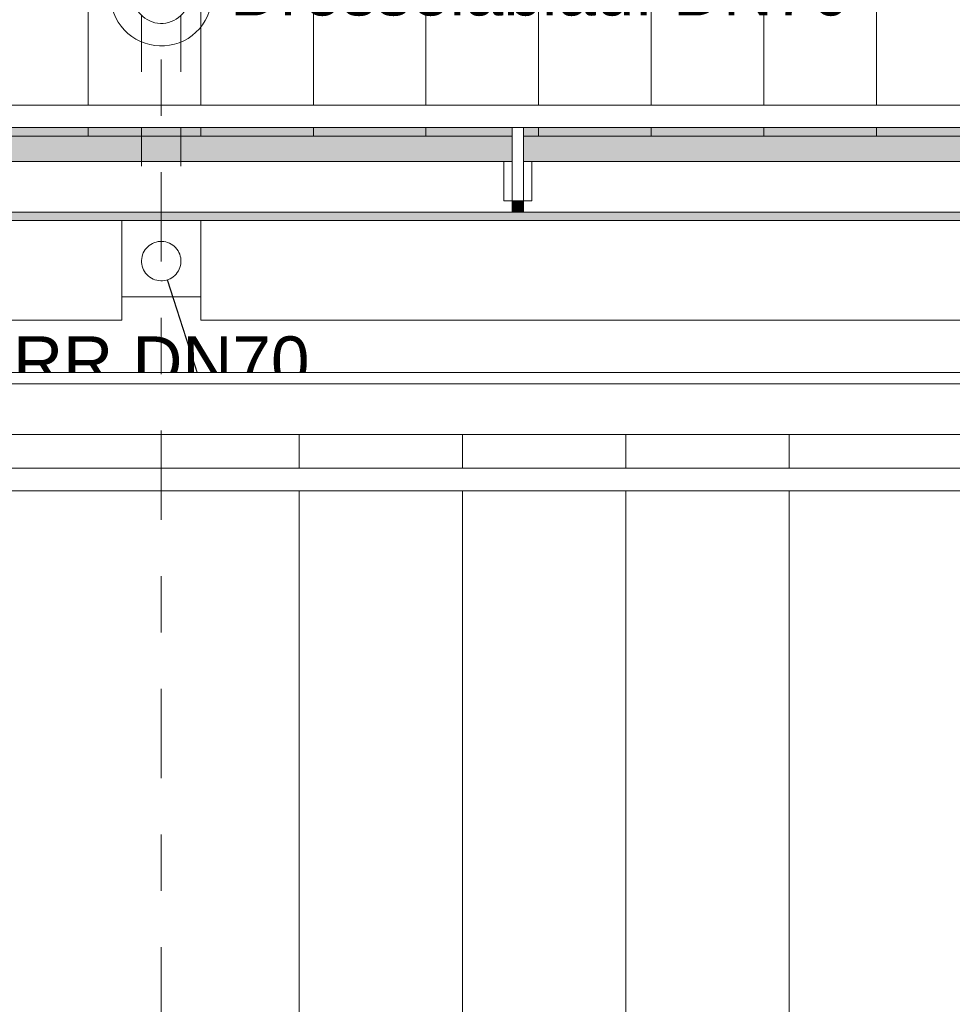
# Model space of a CAD drawing. Header units: metres. Extents: x -180 to 4, y -50 to 6.
# Tile 10 of 44: x -168.07 to -166.42, y -41.26 to -39.51. Entities that reach past the tile are written whole.
import ezdxf

# ---------------------------------------------------------------- set-up
doc = ezdxf.new("R2010")
doc.units = ezdxf.units.M
doc.header["$LTSCALE"] = 0.05
doc.header["$PDMODE"] = 1
doc.header["$PDSIZE"] = -2
for name, pattern in [('9201', [3, 2, -1]), ('Dash Style-1', [1.999894, 0.999947, -0.999947]), ('ISO-10 Strichpunktlinie', [4.699, 3.048, -0.762, 0.127, -0.762]), ('Linienart-1', [2.116328, 1.058164, -1.058164]), ('Linienart-50', [2.116531, 1.058062, -1.058469]), ('Linienart-53', [5.291531, 3.175, -1.058062, 0.352704, -0.705764])]:
    doc.linetypes.add(name, pattern=pattern)
doc.layers.get('0').update_dxf_attribs({"lineweight": 25})
for name, color, linetype, lineweight, true_color in [('30 -33 Aussenwände- 7 Fassade_ Elemente', 7, 'Continuous', 9, 0x00aacc), ('30 -35 Decken- 2.2 Treppen Außen', 7, 'Continuous', 9, 0x009999), ('30 -36 Dächer- 3 Dachbeläge', 7, 'Continuous', 15, 0x9999ff), ('30 -36 Dächer- 4 Dachbekleidungen', 7, 'Continuous', 9, 0xccccff), ('40 -41 Abwasser_Wasser_Gas- 1 Abwasser + sanitäre Anlagen', 7, 'Continuous', 9, 0xff6633), ('70 -72 Beschriftung- 1 Beschriftung allgemein', 7, 'Continuous', 9, 0xff6633), ('70 -72 Beschriftung- 7 Detailverweise', 7, 'Continuous', 9, 0x00dd00), ('70 -72 Beschriftung- 7 Detailverweise Linie', 7, 'Continuous', 9, 0x00dd00), ('70 -76 Bemaßung- 2 Allgemein', 7, 'Continuous', 5, 0x6666cc)]:
    doc.layers.add(name, color=color, linetype=linetype, lineweight=lineweight, true_color=true_color)
for name, color, linetype, lineweight in [('40 -41 Abwasser_Wasser_Gas- 2 Wasser-1', 7, 'Continuous', 15), ('60- 61 allgemeine Ausstattung- 4 Terrassen', 7, 'Continuous', 9), ('70 -71 Achsen- 1 Gebäudeachsen', 7, 'Linienart-53', 18), ('Keine', 7, 'Continuous', 9)]:
    doc.layers.add(name, color=color, linetype=linetype, lineweight=lineweight)
doc.styles.add('Arial', font='arial.ttf')
doc.dimstyles.new('k+k 1_50', dxfattribs={"dimtxt": 0.160649, "dimasz": 0.05302, "dimexe": 0.05, "dimexo": 0.15, "dimgap": 0.01, "dimtad": 1, "dimdec": 3, "dimtxsty": 'Arial', "dimblk": 'VW_SLASH', "dimblk1": 'VW_SLASH', "dimblk2": 'VW_SLASH', "dimcen": 0, "dimdle": 0.05, "dimadec": 3, "dimazin": 0, "dimtfac": 0.75, "dimtdec": 3, "dimtix": 1, "dimtmove": 0, "dimatfit": 0, "dimldrblk": 'VW_SLASH-1', "dimfxl": 0.125, "dimfxlon": 1, "dimfrac": 2, "dimtolj": 1, "dimarcsym": 0})

# ---------------------------------------------------------------- blocks, each defined once
blk = doc.blocks.new('Gruppe-29')
at = {"color": 255, "linetype": '9201', "lineweight": 5, "transparency": 33554508}
blk.add_wipeout([(-166.416, -40.247), (-166.706, -40.247), (-166.706, -42.847), (-166.416, -42.847)], dxfattribs=at).dxf.layer = '30 -35 Decken- 2.2 Treppen Außen'
blk.add_wipeout([(-166.706, -40.247), (-166.996, -40.247), (-166.996, -42.847), (-166.706, -42.847)], dxfattribs=at).dxf.layer = '30 -35 Decken- 2.2 Treppen Außen'
blk.add_wipeout([(-166.996, -40.247), (-167.286, -40.247), (-167.286, -42.847), (-166.996, -42.847)], dxfattribs=at).dxf.layer = '30 -35 Decken- 2.2 Treppen Außen'
blk.add_wipeout([(-167.286, -40.247), (-167.576, -40.247), (-167.576, -42.847), (-167.286, -42.847)], dxfattribs=at).dxf.layer = '30 -35 Decken- 2.2 Treppen Außen'
blk = doc.blocks.new('Gruppe-30')
at = {"color": 255, "linetype": '9201', "lineweight": 5, "transparency": 33554508}
blk.add_wipeout([(-167.576, -40.247), (-169.076, -40.247), (-169.076, -42.847), (-167.576, -42.847)], dxfattribs=at).dxf.layer = '30 -35 Decken- 2.2 Treppen Außen'
blk = doc.blocks.new('Gruppe-33')
at = {"layer": '30 -35 Decken- 2.2 Treppen Außen', "linetype": '9201', "lineweight": 9, "transparency": 33554508}
for p, q in [((-167.286, -40.247), (-167.286, -42.847)), ((-166.996, -40.247), (-166.996, -42.847)), ((-166.706, -40.247), (-166.706, -42.847))]:
    blk.add_line(p, q, dxfattribs=at)
at = {"layer": '30 -35 Decken- 2.2 Treppen Außen', "linetype": '9201', "lineweight": 9, "transparency": 33554508, "flags": 128}
for points in [[(-167.286, -40.247), (-167.576, -40.247)], [(-166.996, -40.247), (-167.286, -40.247)], [(-166.706, -40.247), (-166.996, -40.247)], [(-166.416, -40.247), (-166.706, -40.247)]]:
    blk.add_lwpolyline(points, dxfattribs=at)
blk = doc.blocks.new('Gruppe-34')
at = {"layer": '30 -35 Decken- 2.2 Treppen Außen', "linetype": '9201', "lineweight": 9, "transparency": 33554508}
blk.add_line((-167.576, -40.247), (-167.576, -42.847), dxfattribs=at)
at = {"layer": '30 -35 Decken- 2.2 Treppen Außen', "linetype": '9201', "lineweight": 9, "transparency": 33554508, "flags": 128}
blk.add_lwpolyline([(-167.576, -40.247), (-169.076, -40.247)], dxfattribs=at)
blk = doc.blocks.new('Gruppe-40')
at = {"layer": '30 -35 Decken- 2.2 Treppen Außen', "linetype": 'Dash Style-1', "lineweight": 9, "transparency": 33554508, "flags": 128}
blk.add_lwpolyline([(-165.1013, -40.137), (-172.846, -40.137), (-172.846, -40.247), (-165.1247, -40.247)], dxfattribs=at)
blk = doc.blocks.new('Gruppe-46')
at = {"color": 255, "linetype": 'Linienart-1'}
blk.add_wipeout([(-165.1374, -40.307), (-172.846, -40.307), (-172.846, -40.347), (-165.1459, -40.347)], dxfattribs=at).dxf.layer = '30 -35 Decken- 2.2 Treppen Außen'
at = {"layer": '30 -35 Decken- 2.2 Treppen Außen', "linetype": 'Linienart-1', "flags": 128}
blk.add_lwpolyline([(-165.1374, -40.307), (-172.846, -40.307), (-172.846, -40.347), (-165.1459, -40.347)], dxfattribs=at)
blk = doc.blocks.new('Gruppe-48')
at = {"color": 255, "linetype": 'Linienart-1'}
blk.add_wipeout([(-165.1055, -40.157), (-172.846, -40.157), (-172.846, -40.247), (-165.1247, -40.247)], dxfattribs=at).dxf.layer = '30 -35 Decken- 2.2 Treppen Außen'
at = {"layer": '30 -35 Decken- 2.2 Treppen Außen', "linetype": 'Linienart-1', "flags": 128}
blk.add_lwpolyline([(-165.1055, -40.157), (-172.846, -40.157), (-172.846, -40.247), (-165.1247, -40.247)], dxfattribs=at)
blk = doc.blocks.new('Gruppe-55')
at = {"layer": '30 -35 Decken- 2.2 Treppen Außen', "transparency": 33554508}
blk.add_blockref('Gruppe-29', (0, 0), dxfattribs=at)
blk.add_blockref('Gruppe-30', (0, 0), dxfattribs=at)
for name in ['Gruppe-40', 'Gruppe-34', 'Gruppe-33']:
    blk.add_blockref(name, (0, 0), dxfattribs=at)
at = {"layer": '30 -35 Decken- 2.2 Treppen Außen'}
for name in ['Gruppe-48', 'Gruppe-46']:
    blk.add_blockref(name, (0, 0), dxfattribs=at)
blk = doc.blocks.new('Gruppe-56')
at = {"layer": '30 -35 Decken- 2.2 Treppen Außen', "color": 7, "transparency": 33554687}
blk.add_blockref('Gruppe-55', (0, 0), dxfattribs=at)
blk = doc.blocks.new('Gruppe-57')
at = {"layer": '30 -35 Decken- 2.2 Treppen Außen', "color": 7, "transparency": 33554687}
blk.add_blockref('Gruppe-56', (0, 0), dxfattribs=at)
at = {"layer": '30 -35 Decken- 2.2 Treppen Außen', "color": 0, "flags": 1}
for tag in ['prm0_value', 'prm1_value', 'prm2_value', 'prm3_value', 'prm4_value', 'prm5_value', 'prm6_value', 'prm7_value', 'prm8_value', 'IFC_UUID', 'instanceID', 'prm0_name', 'prm0_type', 'prm1_name', 'prm1_type', 'prm2_name', 'prm2_type', 'prm3_name', 'prm3_type', 'prm4_name', 'prm4_type', 'prm5_name', 'prm5_type', 'prm6_name', 'prm6_type', 'prm7_name', 'prm7_type', 'prm8_name', 'prm8_type']:
    blk.add_attdef(tag, (-172.9927, -42.957), '', height=0.00018, dxfattribs=at)
blk = doc.blocks.new('_00-EG_Tragwerk (2D)')
at = {"layer": '30 -35 Decken- 2.2 Treppen Außen', "transparency": 33554687}
blk.add_blockref('Gruppe-57', (0, 0), dxfattribs=at)
blk = doc.blocks.new('Gruppe-192')
at = {"color": 255, "lineweight": 5}
blk.add_wipeout([(-166.416, -40.247), (-166.706, -40.247), (-166.706, -42.847), (-166.416, -42.847)], dxfattribs=at).dxf.layer = '30 -35 Decken- 2.2 Treppen Außen'
blk.add_wipeout([(-166.706, -40.247), (-166.996, -40.247), (-166.996, -42.847), (-166.706, -42.847)], dxfattribs=at).dxf.layer = '30 -35 Decken- 2.2 Treppen Außen'
blk.add_wipeout([(-166.996, -40.247), (-167.286, -40.247), (-167.286, -42.847), (-166.996, -42.847)], dxfattribs=at).dxf.layer = '30 -35 Decken- 2.2 Treppen Außen'
blk.add_wipeout([(-167.286, -40.247), (-167.576, -40.247), (-167.576, -42.847), (-167.286, -42.847)], dxfattribs=at).dxf.layer = '30 -35 Decken- 2.2 Treppen Außen'
blk = doc.blocks.new('Gruppe-193')
at = {"color": 255, "lineweight": 5}
blk.add_wipeout([(-167.576, -40.247), (-169.076, -40.247), (-169.076, -42.847), (-167.576, -42.847)], dxfattribs=at).dxf.layer = '30 -35 Decken- 2.2 Treppen Außen'
blk = doc.blocks.new('Gruppe-195')
at = {"layer": '30 -35 Decken- 2.2 Treppen Außen'}
for p, q in [((-167.286, -40.247), (-167.286, -42.847)), ((-166.996, -40.247), (-166.996, -42.847)), ((-166.706, -40.247), (-166.706, -42.847))]:
    blk.add_line(p, q, dxfattribs=at)
at = {"layer": '30 -35 Decken- 2.2 Treppen Außen', "flags": 128}
for points in [[(-167.286, -40.247), (-167.576, -40.247)], [(-166.996, -40.247), (-167.286, -40.247)], [(-166.706, -40.247), (-166.996, -40.247)], [(-166.416, -40.247), (-166.706, -40.247)]]:
    blk.add_lwpolyline(points, dxfattribs=at)
blk = doc.blocks.new('Gruppe-196')
at = {"layer": '30 -35 Decken- 2.2 Treppen Außen'}
blk.add_line((-167.576, -40.247), (-167.576, -42.847), dxfattribs=at)
at = {"layer": '30 -35 Decken- 2.2 Treppen Außen', "flags": 128}
blk.add_lwpolyline([(-167.576, -40.247), (-169.076, -40.247)], dxfattribs=at)
blk = doc.blocks.new('Gruppe-199')
at = {"color": 255}
blk.add_wipeout([(-172.846, -40.247), (-163.806, -40.247), (-163.806, -40.137), (-172.846, -40.137)], dxfattribs=at).dxf.layer = '30 -35 Decken- 2.2 Treppen Außen'
at = {"layer": '30 -35 Decken- 2.2 Treppen Außen', "flags": 128}
blk.add_lwpolyline([(-172.846, -40.247), (-163.806, -40.247), (-163.806, -40.137), (-172.846, -40.137)], close=True, dxfattribs=at)
blk = doc.blocks.new('Gruppe-202')
at = {"color": 255}
blk.add_wipeout([(-163.806, -40.347), (-172.846, -40.347), (-172.846, -40.307), (-163.806, -40.307)], dxfattribs=at).dxf.layer = '30 -35 Decken- 2.2 Treppen Außen'
at = {"layer": '30 -35 Decken- 2.2 Treppen Außen', "flags": 128}
blk.add_lwpolyline([(-163.806, -40.347), (-172.846, -40.347), (-172.846, -40.307), (-163.806, -40.307)], close=True, dxfattribs=at)
blk = doc.blocks.new('Gruppe-203')
at = {"color": 255}
blk.add_wipeout([(-163.806, -40.247), (-172.846, -40.247), (-172.846, -40.157), (-163.806, -40.157)], dxfattribs=at).dxf.layer = '30 -35 Decken- 2.2 Treppen Außen'
at = {"layer": '30 -35 Decken- 2.2 Treppen Außen', "flags": 128}
blk.add_lwpolyline([(-163.806, -40.247), (-172.846, -40.247), (-172.846, -40.157), (-163.806, -40.157)], close=True, dxfattribs=at)
blk = doc.blocks.new('Gruppe-207')
at = {"layer": '30 -35 Decken- 2.2 Treppen Außen'}
blk.add_blockref('Gruppe-192', (0, 0), dxfattribs=at)
blk.add_blockref('Gruppe-193', (0, 0), dxfattribs=at)
for name in ['Gruppe-196', 'Gruppe-195']:
    blk.add_blockref(name, (0, 0), dxfattribs=at)
blk.add_blockref('Gruppe-199', (0, 0), dxfattribs=at)
for name in ['Gruppe-203', 'Gruppe-202']:
    blk.add_blockref(name, (0, 0), dxfattribs=at)
blk = doc.blocks.new('Gruppe-208')
at = {"layer": '30 -35 Decken- 2.2 Treppen Außen', "color": 7, "transparency": 33554687}
blk.add_blockref('Gruppe-207', (0, 0), dxfattribs=at)
blk = doc.blocks.new('Gruppe-209')
at = {"layer": '30 -35 Decken- 2.2 Treppen Außen', "color": 7, "transparency": 33554687}
blk.add_blockref('Gruppe-208', (0, 0), dxfattribs=at)
at = {"layer": '30 -35 Decken- 2.2 Treppen Außen', "color": 0, "flags": 1}
for tag in ['IFC_UUID', 'instanceID']:
    blk.add_attdef(tag, (-172.9927, -42.957), '', height=0.00018, dxfattribs=at)
blk = doc.blocks.new('_01-OG1_Tragwerk (2D)')
at = {"layer": '30 -35 Decken- 2.2 Treppen Außen', "transparency": 33554687}
blk.add_blockref('Gruppe-209', (0, 0), dxfattribs=at)
blk = doc.blocks.new('Gruppe-7371')
at = {"layer": '70 -72 Beschriftung- 1 Beschriftung allgemein', "insert": (-167.821, -40.0727), "char_height": 0.0881, "attachment_point": 2, "line_spacing_factor": 0.969685, "style": 'Arial'}
blk.add_mtext('RR DN70', dxfattribs=at)
at = {"color": 255}
blk.add_wipeout([(-167.8513, -39.9215), (-167.8494, -39.9186), (-167.8473, -39.916), (-167.8449, -39.9135), (-167.8423, -39.9113), (-167.8395, -39.9093), (-167.8365, -39.9076), (-167.8333, -39.9063), (-167.8301, -39.9052), (-167.8267, -39.9045), (-167.8233, -39.9041), (-167.8199, -39.9041), (-167.8164, -39.9043), (-167.8131, -39.9049), (-167.8097, -39.9059), (-167.8066, -39.9072), (-167.8035, -39.9087), (-167.8006, -39.9106), (-167.7979, -39.9127), (-167.7955, -39.9151), (-167.7932, -39.9177), (-167.7913, -39.9206), (-167.7896, -39.9236), (-167.7882, -39.9267), (-167.7872, -39.93), (-167.7865, -39.9333), (-167.7861, -39.9367), (-167.786, -39.9402), (-167.7863, -39.9436), (-167.7869, -39.947), (-167.7879, -39.9503), (-167.7891, -39.9535), (-167.7907, -39.9565), (-167.7926, -39.9594), (-167.7947, -39.9621), (-167.7971, -39.9646), (-167.7997, -39.9668), (-167.8025, -39.9688), (-167.8055, -39.9704), (-167.8087, -39.9718), (-167.8119, -39.9728), (-167.8153, -39.9736), (-167.8187, -39.974), (-167.8221, -39.974), (-167.8256, -39.9737), (-167.8289, -39.9731), (-167.8323, -39.9722), (-167.8354, -39.9709), (-167.8385, -39.9693), (-167.8414, -39.9675), (-167.8441, -39.9653), (-167.8465, -39.963), (-167.8488, -39.9603), (-167.8507, -39.9575), (-167.8524, -39.9545), (-167.8538, -39.9514), (-167.8548, -39.9481), (-167.8555, -39.9447), (-167.8559, -39.9413), (-167.856, -39.9379), (-167.8557, -39.9345), (-167.8551, -39.9311), (-167.8541, -39.9278), (-167.8529, -39.9246)], dxfattribs=at).dxf.layer = '40 -41 Abwasser_Wasser_Gas- 2 Wasser-1'
at = {"layer": '40 -41 Abwasser_Wasser_Gas- 2 Wasser-1', "flags": 128}
blk.add_lwpolyline([(-167.8513, -39.9215), (-167.8494, -39.9186), (-167.8473, -39.916), (-167.8449, -39.9135), (-167.8423, -39.9113), (-167.8395, -39.9093), (-167.8365, -39.9076), (-167.8333, -39.9063), (-167.8301, -39.9052), (-167.8267, -39.9045), (-167.8233, -39.9041), (-167.8199, -39.9041), (-167.8164, -39.9043), (-167.8131, -39.9049), (-167.8097, -39.9059), (-167.8066, -39.9072), (-167.8035, -39.9087), (-167.8006, -39.9106), (-167.7979, -39.9127), (-167.7955, -39.9151), (-167.7932, -39.9177), (-167.7913, -39.9206), (-167.7896, -39.9236), (-167.7882, -39.9267), (-167.7872, -39.93), (-167.7865, -39.9333), (-167.7861, -39.9367), (-167.786, -39.9402), (-167.7863, -39.9436), (-167.7869, -39.947), (-167.7879, -39.9503), (-167.7891, -39.9535), (-167.7907, -39.9565), (-167.7926, -39.9594), (-167.7947, -39.9621), (-167.7971, -39.9646), (-167.7997, -39.9668), (-167.8025, -39.9688), (-167.8055, -39.9704), (-167.8087, -39.9718), (-167.8119, -39.9728), (-167.8153, -39.9736), (-167.8187, -39.974), (-167.8221, -39.974), (-167.8256, -39.9737), (-167.8289, -39.9731), (-167.8323, -39.9722), (-167.8354, -39.9709), (-167.8385, -39.9693), (-167.8414, -39.9675), (-167.8441, -39.9653), (-167.8465, -39.963), (-167.8488, -39.9603), (-167.8507, -39.9575), (-167.8524, -39.9545), (-167.8538, -39.9514), (-167.8548, -39.9481), (-167.8555, -39.9447), (-167.8559, -39.9413), (-167.856, -39.9379), (-167.8557, -39.9345), (-167.8551, -39.9311), (-167.8541, -39.9278), (-167.8529, -39.9246)], close=True, dxfattribs=at)
blk = doc.blocks.new('Gruppe-7378')
at = {"layer": '40 -41 Abwasser_Wasser_Gas- 2 Wasser-1', "color": 7}
blk.add_blockref('Gruppe-7371', (0, 0), dxfattribs=at)
blk = doc.blocks.new('Gruppe-9501')
at = {"layer": '70 -72 Beschriftung- 7 Detailverweise'}
blk.add_line((0.935, 0), (0.335, 0), dxfattribs=at)
at = {"layer": '70 -72 Beschriftung- 7 Detailverweise', "flags": 128}
blk.add_lwpolyline([(0.935, 0), (0.9336, -0.0294), (0.9292, -0.0585), (0.9221, -0.0871), (0.9122, -0.1148), (0.8996, -0.1414), (0.8844, -0.1667), (0.8669, -0.1903), (0.8471, -0.2121), (0.8253, -0.2319), (0.8017, -0.2494), (0.7764, -0.2646), (0.7498, -0.2772), (0.7221, -0.2871), (0.6935, -0.2942), (0.6644, -0.2986), (0.635, -0.3), (0.6056, -0.2986), (0.5765, -0.2942), (0.5479, -0.2871), (0.5202, -0.2772), (0.4936, -0.2646), (0.4683, -0.2494), (0.4447, -0.2319), (0.4229, -0.2121), (0.4031, -0.1903), (0.3856, -0.1667), (0.3704, -0.1414), (0.3578, -0.1148), (0.3479, -0.0871), (0.3408, -0.0585), (0.3364, -0.0294), (0.335, 0), (0.3364, 0.0294), (0.3408, 0.0585), (0.3479, 0.0871), (0.3578, 0.1148), (0.3704, 0.1414), (0.3856, 0.1667), (0.4031, 0.1903), (0.4229, 0.2121), (0.4447, 0.2319), (0.4683, 0.2494), (0.4936, 0.2646), (0.5202, 0.2772), (0.5479, 0.2871), (0.5765, 0.2942), (0.6056, 0.2986), (0.635, 0.3), (0.6644, 0.2986), (0.6935, 0.2942), (0.7221, 0.2871), (0.7498, 0.2772), (0.7764, 0.2646), (0.8017, 0.2494), (0.8253, 0.2319), (0.8471, 0.2121), (0.8669, 0.1903), (0.8844, 0.1667), (0.8996, 0.1414), (0.9122, 0.1148), (0.9221, 0.0871), (0.9292, 0.0585), (0.9336, 0.0294)], close=True, dxfattribs=at)
at = {"layer": '70 -72 Beschriftung- 7 Detailverweise'}
blk.add_point((0.635, 0), dxfattribs=at)
at = {"layer": '70 -72 Beschriftung- 7 Detailverweise', "line_spacing_factor": 0.96878, "style": 'Arial'}
for s, insert, char_height, attachment_point in [('D', (0.635, 0.0046), 0.1007, 8), ('DA_011', (0.635, -0.0267), 0.10069, 2)]:
    blk.add_mtext(s, dxfattribs=dict(at, insert=insert, char_height=char_height, attachment_point=attachment_point))
blk = doc.blocks.new('Referenzmarkierung-99')
at = {"layer": '70 -72 Beschriftung- 7 Detailverweise', "transparency": 33554687}
for q in [(-0.2566, 0.7972), (0.635, 0)]:
    blk.add_line((0, 0), q, dxfattribs=at)
at = {"layer": '70 -72 Beschriftung- 7 Detailverweise', "color": 7, "transparency": 33554687}
blk.add_blockref('Gruppe-9501', (0, 0), dxfattribs=at)
blk = doc.blocks.new('Gruppe-9522')
at = {"layer": '70 -72 Beschriftung- 1 Beschriftung allgemein', "insert": (-167.6988, -39.4148), "char_height": 0.088103, "attachment_point": 1, "line_spacing_factor": 0.969685, "style": 'Arial'}
blk.add_mtext('Drosselablauf DN70', dxfattribs=at)
at = {"color": 255}
blk.add_wipeout([(-167.7777, -39.492), (-167.7804, -39.4962), (-167.7834, -39.5), (-167.7868, -39.5035), (-167.7906, -39.5067), (-167.7946, -39.5095), (-167.7989, -39.5119), (-167.8034, -39.5138), (-167.8081, -39.5153), (-167.8129, -39.5164), (-167.8177, -39.5169), (-167.8226, -39.517), (-167.8275, -39.5166), (-167.8324, -39.5157), (-167.8371, -39.5144), (-167.8416, -39.5126), (-167.846, -39.5103), (-167.8501, -39.5077), (-167.854, -39.5046), (-167.8575, -39.5012), (-167.8607, -39.4975), (-167.8635, -39.4934), (-167.8658, -39.4892), (-167.8678, -39.4847), (-167.8693, -39.48), (-167.8703, -39.4752), (-167.8709, -39.4703), (-167.871, -39.4654), (-167.8706, -39.4605), (-167.8697, -39.4557), (-167.8683, -39.451), (-167.8665, -39.4464), (-167.8643, -39.442), (-167.8616, -39.4379), (-167.8586, -39.4341), (-167.8552, -39.4305), (-167.8514, -39.4274), (-167.8474, -39.4246), (-167.8431, -39.4222), (-167.8386, -39.4202), (-167.8339, -39.4187), (-167.8291, -39.4177), (-167.8243, -39.4171), (-167.8194, -39.4171), (-167.8145, -39.4175), (-167.8096, -39.4183), (-167.8049, -39.4197), (-167.8004, -39.4215), (-167.796, -39.4237), (-167.7919, -39.4264), (-167.788, -39.4294), (-167.7845, -39.4329), (-167.7813, -39.4366), (-167.7785, -39.4406), (-167.7762, -39.4449), (-167.7742, -39.4494), (-167.7727, -39.4541), (-167.7717, -39.4589), (-167.7711, -39.4638), (-167.771, -39.4687), (-167.7714, -39.4736), (-167.7723, -39.4784), (-167.7737, -39.4831), (-167.7755, -39.4877)], dxfattribs=at).dxf.layer = '40 -41 Abwasser_Wasser_Gas- 2 Wasser-1'
at = {"layer": '40 -41 Abwasser_Wasser_Gas- 1 Abwasser + sanitäre Anlagen', "linetype": 'Continuous', "lineweight": 0}
blk.add_hatch(color=30, dxfattribs=at).paths.add_polyline_path([(-167.8202, -39.464), (-167.821, -39.467), (-167.8218, -39.464)])
at = {"layer": '40 -41 Abwasser_Wasser_Gas- 1 Abwasser + sanitäre Anlagen', "linetype": 'Linienart-50'}
for p, q in [((-167.821, -39.2126), (-167.821, -39.467)), ((-167.856, -39.5027), (-167.856, -39.7704)), ((-167.786, -39.5027), (-167.786, -39.7704))]:
    blk.add_line(p, q, dxfattribs=at)
at = {"layer": '40 -41 Abwasser_Wasser_Gas- 1 Abwasser + sanitäre Anlagen', "lineweight": 5, "flags": 128}
blk.add_lwpolyline([(-167.8202, -39.464), (-167.821, -39.467), (-167.8218, -39.464)], close=True, dxfattribs=at)
at = {"layer": '40 -41 Abwasser_Wasser_Gas- 2 Wasser-1'}
blk.add_line((-167.821, -39.467), (-167.821, -39.275), dxfattribs=at)
at = {"layer": '40 -41 Abwasser_Wasser_Gas- 2 Wasser-1', "flags": 128}
for points in [[(-167.7431, -39.512), (-167.7478, -39.5195), (-167.7533, -39.5264), (-167.7595, -39.5327), (-167.7662, -39.5384), (-167.7735, -39.5435), (-167.7812, -39.5478), (-167.7893, -39.5513), (-167.7977, -39.554), (-167.8063, -39.5558), (-167.8151, -39.5568), (-167.8239, -39.557), (-167.8327, -39.5563), (-167.8414, -39.5547), (-167.8499, -39.5523), (-167.8581, -39.549), (-167.866, -39.545), (-167.8734, -39.5402), (-167.8803, -39.5347), (-167.8867, -39.5286), (-167.8924, -39.5218), (-167.8974, -39.5146), (-167.9017, -39.5068), (-167.9052, -39.4987), (-167.9079, -39.4903), (-167.9098, -39.4817), (-167.9108, -39.4729), (-167.911, -39.4641), (-167.9102, -39.4553), (-167.9086, -39.4466), (-167.9062, -39.4381), (-167.903, -39.4299), (-167.8989, -39.422), (-167.8942, -39.4146), (-167.8887, -39.4077), (-167.8825, -39.4014), (-167.8758, -39.3956), (-167.8685, -39.3906), (-167.8608, -39.3863), (-167.8527, -39.3828), (-167.8443, -39.3801), (-167.8357, -39.3782), (-167.8269, -39.3772), (-167.8181, -39.3771), (-167.8093, -39.3778), (-167.8006, -39.3794), (-167.7921, -39.3818), (-167.7839, -39.3851), (-167.776, -39.3891), (-167.7686, -39.3939), (-167.7617, -39.3994), (-167.7553, -39.4055), (-167.7496, -39.4123), (-167.7446, -39.4195), (-167.7403, -39.4272), (-167.7368, -39.4353), (-167.7341, -39.4437), (-167.7322, -39.4524), (-167.7312, -39.4612), (-167.731, -39.47), (-167.7318, -39.4788), (-167.7334, -39.4875), (-167.7358, -39.496), (-167.739, -39.5042)], [(-167.7777, -39.492), (-167.7804, -39.4962), (-167.7834, -39.5), (-167.7868, -39.5035), (-167.7906, -39.5067), (-167.7946, -39.5095), (-167.7989, -39.5119), (-167.8034, -39.5138), (-167.8081, -39.5153), (-167.8129, -39.5164), (-167.8177, -39.5169), (-167.8226, -39.517), (-167.8275, -39.5166), (-167.8324, -39.5157), (-167.8371, -39.5144), (-167.8416, -39.5126), (-167.846, -39.5103), (-167.8501, -39.5077), (-167.854, -39.5046), (-167.8575, -39.5012), (-167.8607, -39.4975), (-167.8635, -39.4934), (-167.8658, -39.4892), (-167.8678, -39.4847), (-167.8693, -39.48), (-167.8703, -39.4752), (-167.8709, -39.4703), (-167.871, -39.4654), (-167.8706, -39.4605), (-167.8697, -39.4557), (-167.8683, -39.451), (-167.8665, -39.4464), (-167.8643, -39.442), (-167.8616, -39.4379), (-167.8586, -39.4341), (-167.8552, -39.4305), (-167.8514, -39.4274), (-167.8474, -39.4246), (-167.8431, -39.4222), (-167.8386, -39.4202), (-167.8339, -39.4187), (-167.8291, -39.4177), (-167.8243, -39.4171), (-167.8194, -39.4171), (-167.8145, -39.4175), (-167.8096, -39.4183), (-167.8049, -39.4197), (-167.8004, -39.4215), (-167.796, -39.4237), (-167.7919, -39.4264), (-167.788, -39.4294), (-167.7845, -39.4329), (-167.7813, -39.4366), (-167.7785, -39.4406), (-167.7762, -39.4449), (-167.7742, -39.4494), (-167.7727, -39.4541), (-167.7717, -39.4589), (-167.7711, -39.4638), (-167.771, -39.4687), (-167.7714, -39.4736), (-167.7723, -39.4784), (-167.7737, -39.4831), (-167.7755, -39.4877)]]:
    blk.add_lwpolyline(points, close=True, dxfattribs=at)
blk = doc.blocks.new('Gruppe-9578')
at = {"color": 255}
blk.add_wipeout([(-167.1777, -39.762), (-167.1777, -39.832), (-167.1977, -39.832), (-167.1977, -39.762)], dxfattribs=at).dxf.layer = '30 -36 Dächer- 4 Dachbekleidungen'
at = {"layer": '30 -36 Dächer- 3 Dachbeläge', "linetype": 'Continuous', "lineweight": 0, "transparency": 33554687}
blk.add_hatch(color=254, dxfattribs=at).paths.add_polyline_path([(-167.1777, -39.852), (-167.1777, -39.832), (-167.1977, -39.832), (-167.1977, -39.852)])
at = {"layer": '30 -36 Dächer- 3 Dachbeläge', "color": 254, "linetype": 'Continuous', "lineweight": 9, "true_color": 0xccccff, "transparency": 33554687, "flags": 128}
blk.add_lwpolyline([(-167.1777, -39.852), (-167.1777, -39.832), (-167.1977, -39.832), (-167.1977, -39.852)], dxfattribs=at)
at = {"layer": '30 -36 Dächer- 4 Dachbekleidungen', "flags": 128}
for points in [[(-167.2127, -39.762), (-167.2127, -39.832), (-167.1977, -39.832)], [(-167.1777, -39.762), (-167.1777, -39.832), (-167.1977, -39.832), (-167.1977, -39.762)], [(-167.1627, -39.762), (-167.1627, -39.832), (-167.1777, -39.832)]]:
    blk.add_lwpolyline(points, dxfattribs=at)
at = {"color": 255}
blk.add_wipeout([(-167.1777, -39.762), (-167.1777, -39.702), (-167.1977, -39.702), (-167.1977, -39.762)], dxfattribs=at).dxf.layer = '30 -36 Dächer- 4 Dachbekleidungen'
at = {"layer": '30 -36 Dächer- 4 Dachbekleidungen', "flags": 128}
blk.add_lwpolyline([(-167.1777, -39.762), (-167.1777, -39.702), (-167.1977, -39.702), (-167.1977, -39.762)], dxfattribs=at)
blk = doc.blocks.new('Gruppe-9596')
at = {"layer": '60- 61 allgemeine Ausstattung- 4 Terrassen', "linetype": 'Continuous', "lineweight": 9, "transparency": 33554495}
h = blk.add_hatch(dxfattribs=at)
h.set_pattern_fill('Dämmstoff v 2mm SRF-3', style=0, pattern_type=2)
h.set_pattern_definition([(90, (-171.951, -33.59404), (0.2, 0), [])])
h.paths.add_polyline_path([(-171.951, -39.407), (-171.951, -39.717), (-160.818, -39.717), (-160.818, -39.407), (-163.6783, -39.407), (-163.6783, -39.407)])
at = {"layer": '60- 61 allgemeine Ausstattung- 4 Terrassen', "color": 252, "linetype": 'Continuous', "lineweight": 9, "true_color": 0x888888, "transparency": 33554687, "flags": 128}
blk.add_lwpolyline([(-171.951, -39.407), (-171.951, -39.717), (-160.818, -39.717), (-160.818, -39.407), (-163.6783, -39.407), (-163.6783, -39.407)], close=True, dxfattribs=at)
at = {"layer": '70 -72 Beschriftung- 7 Detailverweise', "transparency": 33554687}
blk.add_line((-167.5536, -40.7696), (-166.9186, -40.7696), dxfattribs=at)
at = {"layer": '70 -72 Beschriftung- 7 Detailverweise'}
blk.add_line((-166.6186, -40.7696), (-167.2186, -40.7696), dxfattribs=at)
at = {"layer": '70 -72 Beschriftung- 7 Detailverweise', "flags": 128}
blk.add_lwpolyline([(-166.6186, -40.7696), (-166.6201, -40.799), (-166.6244, -40.8281), (-166.6316, -40.8567), (-166.6415, -40.8844), (-166.6541, -40.911), (-166.6692, -40.9362), (-166.6867, -40.9599), (-166.7065, -40.9817), (-166.7283, -41.0015), (-166.752, -41.019), (-166.7772, -41.0341), (-166.8038, -41.0467), (-166.8316, -41.0566), (-166.8601, -41.0638), (-166.8892, -41.0681), (-166.9186, -41.0696), (-166.9481, -41.0681), (-166.9772, -41.0638), (-167.0057, -41.0566), (-167.0335, -41.0467), (-167.0601, -41.0341), (-167.0853, -41.019), (-167.109, -41.0015), (-167.1308, -40.9817), (-167.1505, -40.9599), (-167.1681, -40.9362), (-167.1832, -40.911), (-167.1958, -40.8844), (-167.2057, -40.8567), (-167.2129, -40.8281), (-167.2172, -40.799), (-167.2186, -40.7696), (-167.2172, -40.7402), (-167.2129, -40.711), (-167.2057, -40.6825), (-167.1958, -40.6548), (-167.1832, -40.6281), (-167.1681, -40.6029), (-167.1505, -40.5792), (-167.1308, -40.5574), (-167.109, -40.5377), (-167.0853, -40.5201), (-167.0601, -40.505), (-167.0335, -40.4924), (-167.0057, -40.4825), (-166.9772, -40.4753), (-166.9481, -40.471), (-166.9186, -40.4696), (-166.8892, -40.471), (-166.8601, -40.4753), (-166.8316, -40.4825), (-166.8038, -40.4924), (-166.7772, -40.505), (-166.752, -40.5201), (-166.7283, -40.5377), (-166.7065, -40.5574), (-166.6867, -40.5792), (-166.6692, -40.6029), (-166.6541, -40.6281), (-166.6415, -40.6548), (-166.6316, -40.6825), (-166.6244, -40.711), (-166.6201, -40.7402)], close=True, dxfattribs=at)
at = {"layer": '70 -72 Beschriftung- 7 Detailverweise'}
blk.add_point((-166.9186, -40.7696), dxfattribs=at)
at = {"layer": '70 -72 Beschriftung- 7 Detailverweise', "line_spacing_factor": 0.96878, "style": 'Arial'}
for s, insert, char_height, attachment_point in [('D', (-166.9186, -40.765), 0.1007, 8), ('DA_011', (-166.9186, -40.7962), 0.10069, 2)]:
    blk.add_mtext(s, dxfattribs=dict(at, insert=insert, char_height=char_height, attachment_point=attachment_point))
at = {"color": 255, "linetype": 'Continuous', "lineweight": 9, "transparency": 33554687}
for points in [[(-173.026, -39.867), (-167.891, -39.867), (-167.891, -40.044), (-173.026, -40.044)], [(-167.751, -39.867), (-160.291, -39.867), (-160.291, -40.044), (-167.751, -40.044)]]:
    blk.add_wipeout(points, dxfattribs=at).dxf.layer = '30 -33 Aussenwände- 7 Fassade_ Elemente'
at = {"layer": '30 -36 Dächer- 3 Dachbeläge', "linetype": 'Continuous', "lineweight": 0}
blk.add_hatch(color=254, dxfattribs=at).paths.add_polyline_path([(-173.196, -39.702), (-160.641, -39.702), (-160.641, -39.867), (-173.196, -39.867)])
at = {"layer": '30 -33 Aussenwände- 7 Fassade_ Elemente', "color": 7, "linetype": 'Continuous', "lineweight": 9, "transparency": 33554687, "flags": 128}
blk.add_lwpolyline([(-173.026, -39.867), (-167.891, -39.867), (-167.891, -40.044), (-173.026, -40.044)], close=True, dxfattribs=at)
at = {"layer": '30 -33 Aussenwände- 7 Fassade_ Elemente', "color": 142, "linetype": 'Continuous', "lineweight": 9, "transparency": 33554687, "flags": 128}
blk.add_lwpolyline([(-167.751, -39.867), (-160.291, -39.867), (-160.291, -40.044), (-167.751, -40.044)], close=True, dxfattribs=at)
at = {"layer": '30 -36 Dächer- 3 Dachbeläge', "flags": 128}
blk.add_lwpolyline([(-173.196, -39.702), (-160.641, -39.702), (-160.641, -39.867), (-173.196, -39.867)], close=True, dxfattribs=at)
at = {"color": 255}
blk.add_wipeout([(-173.236, -40.347), (-172.846, -40.347), (-172.846, -40.307), (-173.196, -40.307), (-173.196, -39.702), (-160.641, -39.702), (-160.641, -39.662), (-173.236, -39.662)], dxfattribs=at).dxf.layer = '30 -36 Dächer- 4 Dachbekleidungen'
at = {"layer": '30 -36 Dächer- 4 Dachbekleidungen', "flags": 128}
blk.add_lwpolyline([(-173.236, -40.347), (-172.846, -40.347), (-172.846, -40.307), (-173.196, -40.307), (-173.196, -39.702), (-160.641, -39.702), (-160.641, -39.662), (-173.236, -39.662)], close=True, dxfattribs=at)
at = {"color": 255}
blk.add_wipeout([(-173.136, -40.247), (-172.846, -40.247), (-172.846, -40.157), (-173.046, -40.157), (-173.046, -39.852), (-160.641, -39.852), (-160.641, -39.762), (-173.136, -39.762)], dxfattribs=at).dxf.layer = '30 -36 Dächer- 4 Dachbekleidungen'
at = {"layer": '30 -36 Dächer- 4 Dachbekleidungen', "flags": 128}
blk.add_lwpolyline([(-173.136, -40.247), (-172.846, -40.247), (-172.846, -40.157), (-173.046, -40.157), (-173.046, -39.852), (-160.641, -39.852), (-160.641, -39.762), (-173.136, -39.762)], close=True, dxfattribs=at)
at = {"layer": '70 -72 Beschriftung- 7 Detailverweise', "transparency": 33554687}
blk.add_line((-167.5536, -40.7696), (-167.8103, -39.9724), dxfattribs=at)
at = {"layer": '70 -72 Beschriftung- 7 Detailverweise'}
blk.add_blockref('Referenzmarkierung-99', (-167.5536, -40.7696), dxfattribs=at)
at = {"layer": '40 -41 Abwasser_Wasser_Gas- 2 Wasser-1', "color": 7}
blk.add_blockref('Gruppe-9522', (0, 0), dxfattribs=at)
at = {"layer": '70 -72 Beschriftung- 1 Beschriftung allgemein', "color": 7}
blk.add_blockref('Gruppe-9578', (0, 0), dxfattribs=at)
blk = doc.blocks.new('Gruppe-9597')
at = {"layer": 'Keine', "color": 7}
blk.add_blockref('Gruppe-9596', (0, 0), dxfattribs=at)
blk = doc.blocks.new('Gruppe-9720')
at = {"color": 255, "lineweight": 5}
blk.add_wipeout([(-166.416, -40.247), (-166.706, -40.247), (-166.706, -42.847), (-166.416, -42.847)], dxfattribs=at).dxf.layer = '30 -35 Decken- 2.2 Treppen Außen'
blk.add_wipeout([(-166.706, -40.247), (-166.996, -40.247), (-166.996, -42.847), (-166.706, -42.847)], dxfattribs=at).dxf.layer = '30 -35 Decken- 2.2 Treppen Außen'
blk.add_wipeout([(-166.996, -40.247), (-167.286, -40.247), (-167.286, -42.847), (-166.996, -42.847)], dxfattribs=at).dxf.layer = '30 -35 Decken- 2.2 Treppen Außen'
blk.add_wipeout([(-167.286, -40.247), (-167.576, -40.247), (-167.576, -42.847), (-167.286, -42.847)], dxfattribs=at).dxf.layer = '30 -35 Decken- 2.2 Treppen Außen'
blk = doc.blocks.new('Gruppe-9721')
at = {"color": 255, "lineweight": 5}
blk.add_wipeout([(-167.576, -40.247), (-169.076, -40.247), (-169.076, -42.847), (-167.576, -42.847)], dxfattribs=at).dxf.layer = '30 -35 Decken- 2.2 Treppen Außen'
blk = doc.blocks.new('Gruppe-9723')
at = {"layer": '30 -35 Decken- 2.2 Treppen Außen', "color": 7}
for p, q in [((-167.286, -40.247), (-167.286, -42.847)), ((-166.996, -40.247), (-166.996, -42.847)), ((-166.706, -40.247), (-166.706, -42.847))]:
    blk.add_line(p, q, dxfattribs=at)
at = {"layer": '30 -35 Decken- 2.2 Treppen Außen', "color": 7, "flags": 128}
for points in [[(-167.286, -40.247), (-167.576, -40.247)], [(-166.996, -40.247), (-167.286, -40.247)], [(-166.706, -40.247), (-166.996, -40.247)], [(-166.416, -40.247), (-166.706, -40.247)]]:
    blk.add_lwpolyline(points, dxfattribs=at)
blk = doc.blocks.new('Gruppe-9724')
at = {"layer": '30 -35 Decken- 2.2 Treppen Außen', "color": 7}
blk.add_line((-167.576, -40.247), (-167.576, -42.847), dxfattribs=at)
at = {"layer": '30 -35 Decken- 2.2 Treppen Außen', "color": 7, "flags": 128}
blk.add_lwpolyline([(-167.576, -40.247), (-169.076, -40.247)], dxfattribs=at)
blk = doc.blocks.new('Gruppe-9727')
at = {"color": 255}
blk.add_wipeout([(-172.846, -40.247), (-163.806, -40.247), (-163.806, -40.137), (-172.846, -40.137)], dxfattribs=at).dxf.layer = '30 -35 Decken- 2.2 Treppen Außen'
at = {"layer": '30 -35 Decken- 2.2 Treppen Außen', "color": 7, "flags": 128}
blk.add_lwpolyline([(-172.846, -40.247), (-163.806, -40.247), (-163.806, -40.137), (-172.846, -40.137)], close=True, dxfattribs=at)
blk = doc.blocks.new('Gruppe-9730')
at = {"color": 255}
blk.add_wipeout([(-163.806, -40.347), (-172.846, -40.347), (-172.846, -40.307), (-163.806, -40.307)], dxfattribs=at).dxf.layer = '30 -35 Decken- 2.2 Treppen Außen'
at = {"layer": '30 -35 Decken- 2.2 Treppen Außen', "color": 7, "flags": 128}
blk.add_lwpolyline([(-163.806, -40.347), (-172.846, -40.347), (-172.846, -40.307), (-163.806, -40.307)], close=True, dxfattribs=at)
blk = doc.blocks.new('Gruppe-9731')
at = {"color": 255}
blk.add_wipeout([(-163.806, -40.247), (-172.846, -40.247), (-172.846, -40.157), (-163.806, -40.157)], dxfattribs=at).dxf.layer = '30 -35 Decken- 2.2 Treppen Außen'
at = {"layer": '30 -35 Decken- 2.2 Treppen Außen', "color": 7, "flags": 128}
blk.add_lwpolyline([(-163.806, -40.247), (-172.846, -40.247), (-172.846, -40.157), (-163.806, -40.157)], close=True, dxfattribs=at)
blk = doc.blocks.new('Gruppe-9735')
at = {"layer": '30 -35 Decken- 2.2 Treppen Außen', "color": 7}
blk.add_blockref('Gruppe-9720', (0, 0), dxfattribs=at)
blk.add_blockref('Gruppe-9721', (0, 0), dxfattribs=at)
for name in ['Gruppe-9724', 'Gruppe-9723']:
    blk.add_blockref(name, (0, 0), dxfattribs=at)
blk.add_blockref('Gruppe-9727', (0, 0), dxfattribs=at)
for name in ['Gruppe-9731', 'Gruppe-9730']:
    blk.add_blockref(name, (0, 0), dxfattribs=at)
blk = doc.blocks.new('Gruppe-9736')
at = {"layer": '30 -35 Decken- 2.2 Treppen Außen', "color": 7, "transparency": 33554687}
blk.add_blockref('Gruppe-9735', (0, 0), dxfattribs=at)
blk = doc.blocks.new('Gruppe-9737')
at = {"layer": '30 -35 Decken- 2.2 Treppen Außen', "color": 7, "transparency": 33554687}
blk.add_blockref('Gruppe-9736', (0, 0), dxfattribs=at)
at = {"layer": '30 -35 Decken- 2.2 Treppen Außen', "color": 0, "flags": 1}
for tag in ['prm0_value', 'prm1_value', 'prm2_value', 'prm3_value', 'prm4_value', 'prm5_value', 'prm6_value', 'prm7_value', 'prm8_value', 'IFC_UUID', 'instanceID', 'prm0_name', 'prm0_type', 'prm1_name', 'prm1_type', 'prm2_name', 'prm2_type', 'prm3_name', 'prm3_type', 'prm4_name', 'prm4_type', 'prm5_name', 'prm5_type', 'prm6_name', 'prm6_type', 'prm7_name', 'prm7_type', 'prm8_name', 'prm8_type']:
    blk.add_attdef(tag, (-172.9927, -42.957), '', height=0.00018, dxfattribs=at)
blk = doc.blocks.new('_OG2_2D (2D)')
at = {"layer": 'Keine', "color": 7}
blk.add_blockref('Gruppe-7378', (0, 0), dxfattribs=at)
at = {"layer": '30 -33 Aussenwände- 7 Fassade_ Elemente', "flags": 128}
blk.add_lwpolyline([(-160.61099996, -39.83704198), (-173.02599996, -39.83704198), (-173.02599996, -40.13704198), (-172.81099996, -40.13704198), (-172.81099996, -42.95704198), (-175.84599996, -42.95704198), (-175.84599996, -39.86704198)], dxfattribs=at)
at = {"layer": '70 -72 Beschriftung- 7 Detailverweise Linie', "linetype": 'ISO-10 Strichpunktlinie', "flags": 128}
blk.add_lwpolyline([(-172.11368377, -30.7), (-159.87599996, -30.7), (-159.87599996, -40.00227873), (-172.11368377, -40.00227873)], close=True, dxfattribs=at)
at = {"layer": '70 -72 Beschriftung- 1 Beschriftung allgemein', "color": 7}
blk.add_blockref('Gruppe-9597', (0, 0), dxfattribs=at)
at = {"layer": '30 -35 Decken- 2.2 Treppen Außen', "transparency": 33554687}
blk.add_blockref('Gruppe-9737', (0, 0), dxfattribs=at)
blk = doc.blocks.new('VW_SLASH')
at = {"color": 0, "linetype": 'ByBlock', "lineweight": -2, "transparency": 16777216}
blk.add_line((0.943, 0), (-1, 0), dxfattribs=at)
at = {"color": 0, "lineweight": 20, "transparency": 16777216, "flags": 128}
blk.add_lwpolyline([(0.5, 0.5), (-0.5, -0.5)], dxfattribs=at)
blk = doc.blocks.new('*D11129')
at = {"layer": '70 -76 Bemaßung- 2 Allgemein', "color": 0, "lineweight": -2}
for p, q in [((-168.021, -43.647), (-168.021, -43.822)), ((-167.821, -43.647), (-167.821, -43.822)), ((-167.874, -43.772), (-167.968, -43.772))]:
    blk.add_line(p, q, dxfattribs=at)
at = {"layer": 'Defpoints', "color": 0}
for p in [(-168.021, -11.897), (-167.821, -40.794), (-168.021, -43.772)]:
    blk.add_point(p, dxfattribs=at)
at = {"layer": '70 -76 Bemaßung- 2 Allgemein', "color": 0, "lineweight": -2, "xscale": 0.05302001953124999, "yscale": 0.05302001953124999, "zscale": 0.05302001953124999, "rotation": 180}
blk.add_blockref('VW_SLASH', (-168.021, -43.772), dxfattribs=at)
at = {"layer": '70 -76 Bemaßung- 2 Allgemein', "color": 0, "lineweight": -2, "xscale": 0.05302001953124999, "yscale": 0.05302001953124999, "zscale": 0.05302001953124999}
blk.add_blockref('VW_SLASH', (-167.821, -43.772), dxfattribs=at)
at = {"layer": '70 -76 Bemaßung- 2 Allgemein', "color": 0, "insert": (-167.921, -43.7106), "char_height": 0.10069, "attachment_point": 5, "style": 'Arial'}
blk.add_mtext('\\A1;20', dxfattribs=at)
blk = doc.blocks.new('VW_SLASH-1')
at = {"color": 0, "linetype": 'ByBlock', "lineweight": -2, "transparency": 16777216}
blk.add_line((0.943, 0), (-1, 0), dxfattribs=at)
at = {"color": 0, "lineweight": 5, "transparency": 16777216, "flags": 128}
blk.add_lwpolyline([(0.5, 0.5), (-0.5, -0.5)], dxfattribs=at)
blk = doc.blocks.new('*D11130')
at = {"layer": '70 -76 Bemaßung- 2 Allgemein', "color": 0, "lineweight": -2}
for p, q in [((-167.821, -43.647), (-167.821, -43.822)), ((-167.621, -43.647), (-167.621, -43.822)), ((-167.674, -43.772), (-167.768, -43.772))]:
    blk.add_line(p, q, dxfattribs=at)
at = {"layer": 'Defpoints', "color": 0}
for p in [(-167.621, -11.897), (-167.821, -40.794), (-167.821, -43.772)]:
    blk.add_point(p, dxfattribs=at)
at = {"layer": '70 -76 Bemaßung- 2 Allgemein', "color": 0, "lineweight": -2, "xscale": 0.05302001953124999, "yscale": 0.05302001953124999, "zscale": 0.05302001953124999, "rotation": 180}
blk.add_blockref('VW_SLASH', (-167.821, -43.772), dxfattribs=at)
at = {"layer": '70 -76 Bemaßung- 2 Allgemein', "color": 0, "lineweight": -2, "xscale": 0.05302001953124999, "yscale": 0.05302001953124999, "zscale": 0.05302001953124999}
blk.add_blockref('VW_SLASH', (-167.621, -43.772), dxfattribs=at)
at = {"layer": '70 -76 Bemaßung- 2 Allgemein', "color": 0, "insert": (-167.721, -43.7106), "char_height": 0.10069, "attachment_point": 5, "style": 'Arial'}
blk.add_mtext('\\A1;20', dxfattribs=at)
blk = doc.blocks.new('_Achsen (3D)')
at = {"layer": '70 -71 Achsen- 1 Gebäudeachsen', "transparency": 33554687}
blk.add_line((-167.821, 3.8), (-167.821, -46.172), dxfattribs=at)
blk = doc.blocks.new('Gruppe-9782')
at = {"layer": '70 -76 Bemaßung- 2 Allgemein'}
for base, p1, p2, picture, middle in [((-168.02099996, -43.77204198), (-167.82099996, -40.79404198), (-168.02099996, -11.89704198), '*D11129', (-167.92099996, -43.71064042)), ((-167.82099996, -43.77204198), (-167.62099996, -11.89704198), (-167.82099996, -40.79404198), '*D11130', (-167.72099996, -43.71064042))]:
    dim = blk.add_linear_dim(base=base, p1=p1, p2=p2, text='20', dimstyle='k+k 1_50', override={"dimtxt": 0.100689, "dimgap": 0.01, "dimdec": 8, "dimpost": '<>', "dimtxsty": 'Arial', "dimtmove": 2}, dxfattribs=at)
    dim.commit()
    dim.dimension.update_dxf_attribs({"geometry": picture, "text_midpoint": middle})
blk = doc.blocks.new('_OG2_2D Bemaßung_ Beschriftung (2D)')
at = {"layer": '70 -76 Bemaßung- 2 Allgemein'}
blk.add_blockref('Gruppe-9782', (0, 0), dxfattribs=at)

msp = doc.modelspace()

# ---------------------------------------------------------------- block references
at = {"layer": '30 -35 Decken- 2.2 Treppen Außen', "color": 1}
msp.add_blockref('_00-EG_Tragwerk (2D)', (0, 0), dxfattribs=at)

# ---------------------------------------------------------------- next in the draw order: block references
msp.add_blockref('_01-OG1_Tragwerk (2D)', (0, 0), dxfattribs=at)

# ---------------------------------------------------------------- next in the draw order: block references
at = {"layer": 'Keine', "color": 1}
msp.add_blockref('_OG2_2D (2D)', (0, 0), dxfattribs=at)

# ---------------------------------------------------------------- next in the draw order: block references
msp.add_blockref('_OG2_2D Bemaßung_ Beschriftung (2D)', (0, 0), dxfattribs=at)

# ---------------------------------------------------------------- next in the draw order: block references
msp.add_blockref('_Achsen (3D)', (0, 0), dxfattribs=at)

doc.saveas('drawing.dxf')
